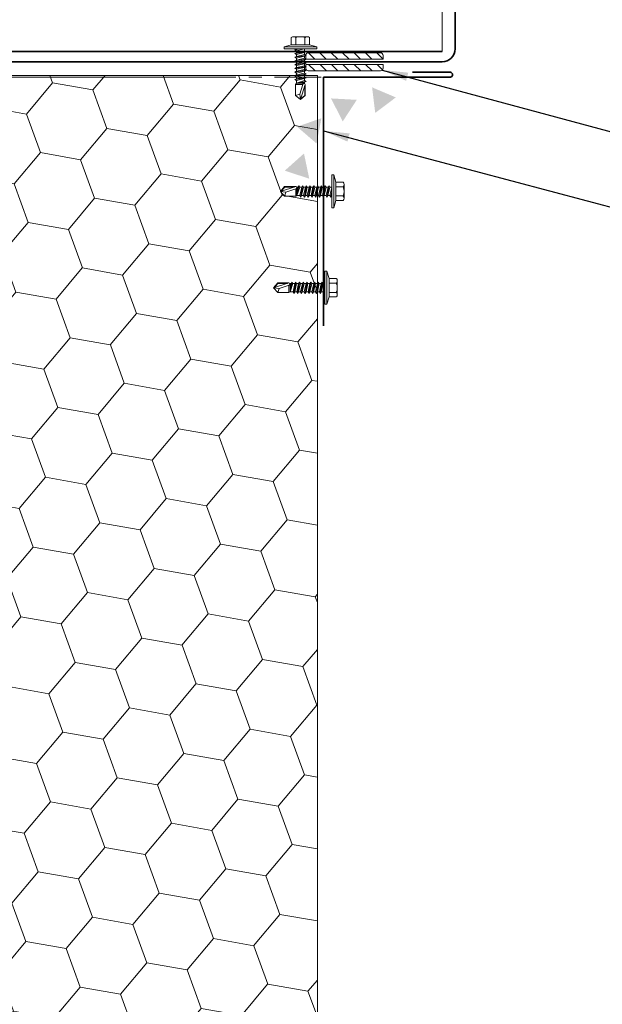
# Model space of a CAD drawing. Header units: millimetres. Extents: x -485339 to 350584, y -1189936 to 0.
# Tile 49 of 256: x -312333 to -312106, y -1058773 to -1058390. Entities that reach past the tile are written whole.
import ezdxf

# ---------------------------------------------------------------- set-up
doc = ezdxf.new("R2010")
doc.units = ezdxf.units.MM
doc.header["$LTSCALE"] = 10
for name, color, linetype, lineweight in [('N_klemp', 220, 'Continuous', 35), ('N_popis', 10, 'Continuous', 18), ('N_čáry_plné', 10, 'Continuous', 18), ('N_šrary', 10, 'Continuous', 18)]:
    doc.layers.add(name, color=color, linetype=linetype, lineweight=lineweight)
doc.styles.get("Standard").update_dxf_attribs({"font": 'simplex.shx', "width": 0.8})
doc.dimstyles.get("Standard").update_dxf_attribs({"dimtxt": 0.18, "dimasz": 0.18, "dimexe": 0.18, "dimexo": 0.0625, "dimgap": 0.09, "dimtad": 0, "dimtih": 1, "dimtoh": 1, "dimdec": 4, "dimzin": 0, "dimdsep": 46, "dimtxsty": 'Standard', "dimcen": 0.09, "dimadec": 0, "dimazin": 0, "dimtfac": 1, "dimtdec": 4, "dimtofl": 0, "dimtmove": 0, "dimatfit": 3, "dimfxl": 1, "dimtolj": 1, "dimtzin": 0, "dimarcsym": 0})

# ---------------------------------------------------------------- blocks, each defined once
blk = doc.blocks.new('*U8596')
for p, q in [((-2, 4.5), (-1, 8)), ((0, 8), (-1, 8)), ((-1, -8), (-1, 8)), ((0, -8), (0, 8)), ((-6, -3.38), (-6, 3.38)), ((-5.56, 4.5), (-2, 4.5)), ((-5.56, 2.25), (-2, 2.25)), ((-2, -4.5), (-2, 4.5)), ((0, 2.01), (0.94, 2.01)), ((0, 1.87), (0.89, -2.01)), ((1.37, 2.75), (0.94, 2.01)), ((1.86, -2.01), (0.94, 2.01)), ((1.37, 2.75), (2.29, -2.75)), ((1.37, 2.75), (1.8, 2.01)), ((1.8, 2.01), (2.72, -2.01)), ((1.8, 2.01), (2.78, 2.01)), ((3.21, 2.75), (2.78, 2.01)), ((3.69, -2.01), (2.78, 2.01)), ((3.21, 2.75), (4.12, -2.75)), ((3.21, 2.75), (3.64, 2.01)), ((3.64, 2.01), (4.55, -2.01)), ((3.64, 2.01), (4.61, 2.01)), ((5.04, 2.75), (4.61, 2.01)), ((5.53, -2.01), (4.61, 2.01)), ((5.04, 2.75), (5.96, -2.75)), ((5.04, 2.75), (5.47, 2.01)), ((5.47, 2.01), (6.39, -2.01)), ((5.47, 2.01), (6.44, 2.01)), ((6.87, 2.75), (6.44, 2.01)), ((7.36, -2.01), (6.44, 2.01)), ((6.87, 2.75), (7.79, -2.75)), ((6.87, 2.75), (7.3, 2.01)), ((7.3, 2.01), (8.22, -2.01)), ((7.3, 2.01), (8.28, 2.01)), ((8.71, 2.75), (8.28, 2.01)), ((9.19, -2.01), (8.28, 2.01)), ((8.71, 2.75), (9.62, -2.75)), ((8.71, 2.75), (9.14, 2.01)), ((9.14, 2.01), (10.11, 2.01)), ((9.14, 2.01), (10.05, -2.01)), ((10.54, 2.75), (10.11, 2.01)), ((11.03, -2.01), (10.11, 2.01)), ((10.54, 2.75), (11.46, -2.75)), ((10.54, 2.75), (10.97, 2.01)), ((10.97, 2.01), (11.89, -2.01)), ((10.97, 2.01), (11.94, 2.01)), ((12.37, 2.75), (11.94, 2.01)), ((12.86, -2.01), (11.94, 2.01)), ((12.37, 2.75), (13.29, -2.75)), ((12.37, 2.75), (12.8, 2.01)), ((12.8, 2.01), (13.72, -2.01)), ((12.8, 2.01), (13.78, 2.01)), ((14.21, 2.75), (13.78, 2.01)), ((14.69, -2.01), (13.78, 2.01)), ((14.21, 2.75), (15.12, -2.75)), ((14.21, 2.75), (14.64, 2.01)), ((14.64, 2.01), (15.55, -2.01)), ((14.64, 2.01), (15.61, 2.01)), ((16.04, 2.75), (15.61, 2.01)), ((15.61, 2.01), (16.96, -2.01)), ((16.04, 2.75), (16.96, -2.01)), ((16.04, 2.75), (16.47, 2.01)), ((16.47, 2.01), (16.96, -2.01)), ((16.47, 2.01), (16.96, 2.01)), ((16.96, 2.01), (17.55, 2.35)), ((16.96, 2.01), (16.96, -2.01)), ((22.33, -0.32), (17.46, 1.22)), ((25, 0), (17.55, 2.35)), ((17.55, 2.35), (23.03, 2.35)), ((17.55, -2.35), (17.55, 1.19)), ((18.28, 2.12), (22.92, 2.12)), ((25, 0), (22.33, -0.32)), ((22.92, 2.12), (23.03, 2.35)), ((24.6, 0.12), (22.92, 2.12)), ((25, 0), (23.03, 2.35)), ((23.03, -2.35), (25, 0)), ((-5.56, -2.25), (-2, -2.25)), ((-5.56, -4.5), (-2, -4.5)), ((-2, -4.5), (-1, -8)), ((0, -0.01), (0.46, -2.75)), ((0.03, -2.01), (0, -1.89)), ((0, -2.01), (0.03, -2.01)), ((0.46, -2.75), (0.03, -2.01)), ((0.46, -2.75), (0.89, -2.01)), ((0.89, -2.01), (1.86, -2.01)), ((2.29, -2.75), (1.86, -2.01)), ((2.29, -2.75), (2.72, -2.01)), ((2.72, -2.01), (3.69, -2.01)), ((4.12, -2.75), (3.69, -2.01)), ((4.12, -2.75), (4.55, -2.01)), ((4.55, -2.01), (5.53, -2.01)), ((5.96, -2.75), (5.53, -2.01)), ((5.96, -2.75), (6.39, -2.01)), ((6.39, -2.01), (7.36, -2.01)), ((7.79, -2.75), (7.36, -2.01)), ((7.79, -2.75), (8.22, -2.01)), ((8.22, -2.01), (9.19, -2.01)), ((9.62, -2.75), (9.19, -2.01)), ((9.62, -2.75), (10.05, -2.01)), ((10.05, -2.01), (11.03, -2.01)), ((11.46, -2.75), (11.03, -2.01)), ((11.46, -2.75), (11.89, -2.01)), ((11.89, -2.01), (12.86, -2.01)), ((13.29, -2.75), (12.86, -2.01)), ((13.29, -2.75), (13.72, -2.01)), ((13.72, -2.01), (14.69, -2.01)), ((15.12, -2.75), (14.69, -2.01)), ((15.12, -2.75), (15.55, -2.01)), ((15.55, -2.01), (16.96, -2.01)), ((17.55, -2.35), (16.96, -2.01)), ((17.55, -2.35), (23.03, -2.35)), ((23.03, -2.35), (22.33, -0.32)), ((0, -8), (-1, -8))]:
    blk.add_line(p, q)
for centre, radius, start, end in [((-4.34, 3.38), 1.66, 137.4679, 222.5321), ((0, 0), 6, 157.9757, 202.0243), ((17.63, 1.76), 0.573, 138.0954, 252.4955), ((-4.34, -3.38), 1.66, 137.4679, 222.5321)]:
    blk.add_arc(centre, radius, start, end)

msp = doc.modelspace()

# ---------------------------------------------------------------- hatches: boundary and pattern name
at = {"layer": 'N_čáry_plné', "linetype": 'Continuous'}
h = msp.add_hatch(dxfattribs=at)
h.set_pattern_fill('ANSI31', color=256, scale=25, angle=90, style=0)
h.set_pattern_definition([(135, (-247372.1865, -1272720.67), (-2.20970869, -2.20970869), [])])
h.paths.add_polyline_path([(-312192.55, -1058403.25), (-312220.55, -1058403.25, 0.414214), (-312221.55, -1058404.25), (-312221.55, -1058405.75), (-312191.55, -1058405.75), (-312191.55, -1058404.25, 0.414214)])
h.paths.add_polyline_path([(-312192.55, -1058410.25, 0.414214), (-312191.55, -1058409.25), (-312191.55, -1058407.75), (-312221.55, -1058407.75), (-312221.55, -1058409.25, 0.414214), (-312220.55, -1058410.25)])
at = {"layer": 'N_šrary'}
h = msp.add_hatch(dxfattribs=at)
h.set_pattern_fill('HONEY', color=253, scale=5, angle=190, style=0)
h.set_pattern_definition([(350, (-857.19, -2908.727), (25.83807637, 9.40429065), [15.875, -31.75]), (110, (-857.19, -2908.727), (-21.0633928, 17.6742852), [15.875, -31.75]), (50, (-857.19, -2908.727), (4.77468357, 27.07857585), [-31.75, 15.875])])
h.paths.add_polyline_path([(-312337.04, -1058412.07), (-312337.04, -1058462.75), (-312337.04, -1058549.48), (-312337.04, -1059246.2), (-312217.04, -1059246.2), (-312217.04, -1058412.07)])

# ---------------------------------------------------------------- linework, layer by layer
at = {"layer": 'N_klemp', "lineweight": 18}
msp.add_line((-312168.6, -1058402.75), (-312168.6, -1058353.44), dxfattribs=at)
at = {"layer": 'N_klemp', "lineweight": 35}
for points in [[(-312530.57, -1058374.03), (-312555.9, -1058376.33, 0.387902), (-312560.45, -1058381.31), (-312560.45, -1058401.75, 0.414214), (-312555.45, -1058406.75), (-312168.6, -1058406.75, 0.414214), (-312163.6, -1058401.75), (-312163.6, -1058355.04, 0.44165), (-312169.07, -1058350.06), (-312213.39, -1058354.18)], [(-312180.12, -1058410.78), (-312165.41, -1058410.78, -0.822908), (-312165.41, -1058412.75), (-312214.6, -1058412.75), (-312214.6, -1058509.2)]]:
    msp.add_lwpolyline(points, format="xyb", dxfattribs=at)
msp.add_lwpolyline([(-312168.6, -1058402.75), (-312555.45, -1058402.75)], dxfattribs=at)
at = {"layer": 'N_čáry_plné', "linetype": 'Continuous'}
for p, q in [((-312220.55, -1058403.25), (-312192.55, -1058403.25)), ((-312221.55, -1058405.75), (-312221.55, -1058404.25)), ((-312221.55, -1058405.75), (-312191.55, -1058405.75)), ((-312221.55, -1058407.75), (-312191.55, -1058407.75)), ((-312221.55, -1058409.25), (-312221.55, -1058407.75)), ((-312191.55, -1058405.75), (-312191.55, -1058404.25)), ((-312191.55, -1058409.25), (-312191.55, -1058407.75)), ((-312220.55, -1058410.25), (-312192.55, -1058410.25)), ((-312337.36, -1058412.75), (-312248.6, -1058412.75)), ((-312243.6, -1058412.75), (-312238.6, -1058412.75))]:
    msp.add_line(p, q, dxfattribs=at)
at = {"layer": 'N_čáry_plné', "ltscale": 500}
msp.add_line((-312233.6, -1058412.75), (-312215.6, -1058412.75), dxfattribs=at)
at = {"layer": 'N_čáry_plné'}
for points in [[(-312337.36, -1058412.07), (-312217.04, -1058412.07), (-312217.04, -1059246.2), (-312337.04, -1059246.2), (-312337.04, -1058549.48), (-312337.04, -1058462.75), (-312337.04, -1058412.07)], [(-312217.04, -1059246.2), (-312217.04, -1058412.07)]]:
    msp.add_lwpolyline(points, dxfattribs=at)
at = {"layer": 'N_čáry_plné', "linetype": 'Continuous'}
for centre, start, end in [((-312220.55, -1058404.25), 90, 180), ((-312192.55, -1058404.25), 0, 90), ((-312220.55, -1058409.25), 180, 270), ((-312192.55, -1058409.25), 270, 0)]:
    msp.add_arc(centre, 1, start, end, dxfattribs=at)
at = {"layer": 'N_šrary', "linetype": 'Continuous', "ltscale": 0.1, "extrusion": (0, 0, -1)}
for points in [[(312186.59, -1058420.57), (312195.8, -1058416.67), (312194.58, -1058426.6)], [(312211.72, -1058420.97), (312207.19, -1058429.89), (312201.73, -1058421.51)], [(312224.9, -1058431.95), (312217.32, -1058438.47), (312215.47, -1058428.64)], [(312229.67, -1058449), (312220.17, -1058452.12), (312222.22, -1058442.33)]]:
    msp.add_solid(points, dxfattribs=at)

# ---------------------------------------------------------------- block references
at = {"layer": 'N_čáry_plné', "xscale": 0.7874015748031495, "yscale": 0.7874015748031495, "zscale": 0.7874015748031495, "rotation": 270}
msp.add_blockref('*U8596', (-312223.6, -1058401.75), dxfattribs=at)
at = {"layer": 'N_čáry_plné', "xscale": -0.7958599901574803, "yscale": 0.7958599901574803, "zscale": 0.7958599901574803}
for p in [(-312211.46, -1058457.04), (-312214.1, -1058494.43)]:
    msp.add_blockref('*U8596', p, dxfattribs=at)

# ---------------------------------------------------------------- leaders
at = {"layer": 'N_popis'}
for points in [[(-312521.9, -1058397.02), (-312095.36, -1058158.28), (-311797.79, -1058158.28)], [(-312191.84, -1058409.95), (-312082.89, -1058439.35), (-311535.32, -1058439.35)], [(-312214.6, -1058433.56), (-312082.96, -1058468.53), (-311816.31, -1058468.53)]]:
    msp.add_leader(points, dimstyle='Standard', override={"dimasz": 10}, dxfattribs=at)

doc.saveas('drawing.dxf')
